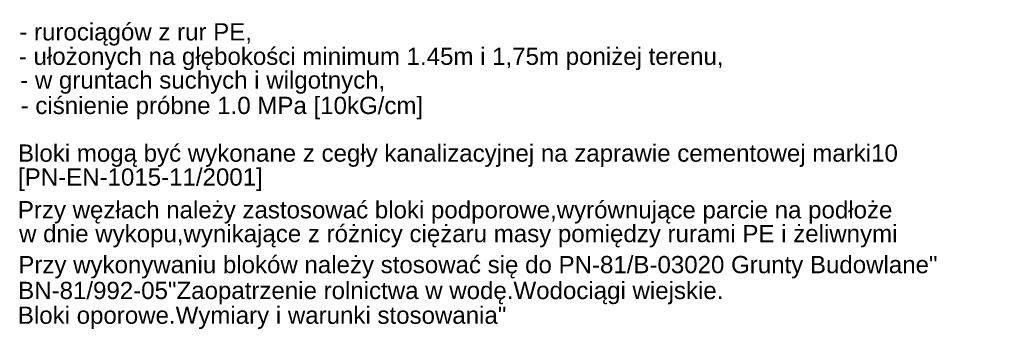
# Model space of a CAD drawing. Extents: x -34599 to 125690, y -105249 to 21518.
# Tile 3 of 64: x 55332 to 62478, y -44279 to -42035. Entities that reach past the tile are written whole.
import ezdxf

# ---------------------------------------------------------------- set-up
doc = ezdxf.new("R2010")
doc.units = 0
doc.header["$MEASUREMENT"] = 0
doc.layers.add('15', color=7, linetype='CONTINUOUS')
doc.styles.add('STIL3_S', font='arial.ttf')

msp = doc.modelspace()

# ---------------------------------------------------------------- texts
at = {"layer": '15', "color": 7, "linetype": 'Continuous', "style": 'STIL3_S'}
for s, p in [('- rurociągów z rur PE,', (55329.70975, -42184.73341)), ('- ułożonych na głębokości minimum 1.45m i 1,75m poniżej terenu,', (55325.92314, -42362.08931)), ('- w gruntach suchych i wilgotnych,', (55335.9921, -42534.08281)), ('- ciśnienie próbne 1.0 MPa [10kG/cm]', (55339.13328, -42718.36131)), ('Bloki mogą być wykonane z cegły kanalizacyjnej na zaprawie cementowej marki10', (55319.91552, -43063.80181)), ('[PN-EN-1015-11/2001]', (55320.22014, -43237.39681)), ('Przy węzłach należy zastosować bloki podporowe,wyrównujące parcie na podłoże', (55318.68057, -43474.50988)), ('w dnie wykopu,wynikające z różnicy ciężaru masy pomiędzy rurami PE i żeliwnymi', (55327.56481, -43647.11777)), ('Przy wykonywaniu bloków należy stosować się do PN-81/B-03020 Grunty Budowlane"', (55322.35652, -43872.11669)), ('BN-81/992-05"Zaopatrzenie rolnictwa w wodę.Wodociągi wiejskie.', (55321.13983, -44059.44919)), ('Bloki oporowe.Wymiary i warunki stosowania"', (55318.70541, -44238.63669))]:
    msp.add_text(s, height=125, dxfattribs=at).set_placement(p)

doc.saveas('drawing.dxf')
